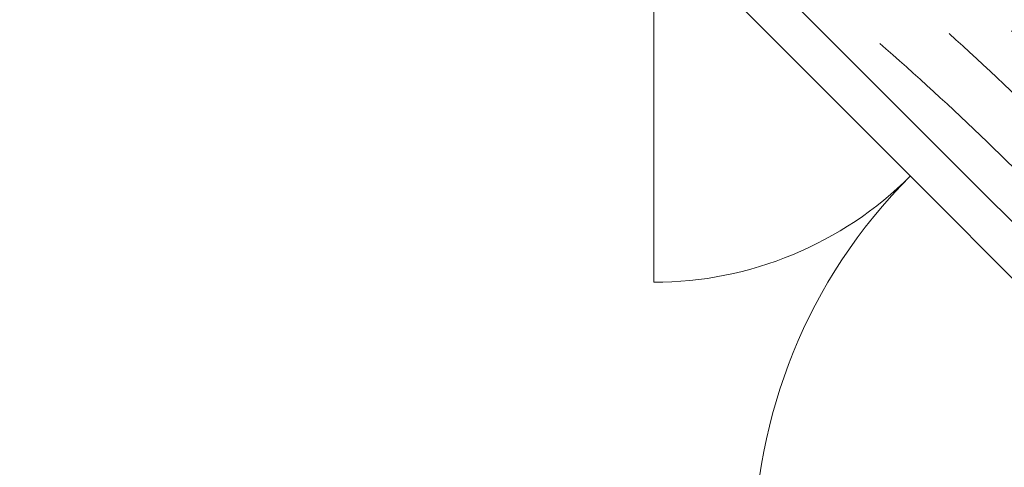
# Model space of a CAD drawing. Header units: metres. Extents: x -115250 to 1551995, y -140807 to 374743.
# Tile 100 of 205: x 113313 to 115160, y 77796 to 78635. Entities that reach past the tile are written whole.
import ezdxf

# ---------------------------------------------------------------- set-up
doc = ezdxf.new("R2010")
doc.units = ezdxf.units.M
doc.header["$LTSCALE"] = 100
doc.linetypes.add('0103aDVOJČERCHOVANÁ', pattern=[6.2, 3, -1, 0.1, -1, 0.1, -1])
doc.linetypes.add('{ Wide Dash }', pattern=[12, 4, -2, 4, -2])
for name, color, linetype, lineweight in [('010-pomocna', 30, 'Continuous', 15), ('910-dvere', 7, 'Continuous', 15), ('910-tenka', 4, 'Continuous', 15)]:
    doc.layers.add(name, color=color, linetype=linetype, lineweight=lineweight)

msp = doc.modelspace()

# ---------------------------------------------------------------- linework, layer by layer
at = {"layer": '010-pomocna', "color": 0, "linetype": '{ Wide Dash }', "flags": 128}
for points in [[(116926.7, 73944.3), (116926.7, 74409.3, 0.414216), (111276.5, 80059.5), (109626.7, 80059.5)], [(116826.7, 73944.3), (116826.7, 74409.3, 0.414216), (111276.5, 79959.5), (109626.7, 79959.5)]]:
    msp.add_lwpolyline(points, format="xyb", dxfattribs=at)
at = {"layer": '910-dvere', "color": 0, "linetype": 'Continuous'}
msp.add_lwpolyline([(114520.2, 78911.4), (114467.2, 78858.4), (115725.8, 77599.7), (115778.9, 77652.8)], close=True, dxfattribs=at)
msp.add_lwpolyline([(114502.5, 78823), (114502.5, 78143)], dxfattribs=at)
for centre, radius, start, end in [((114502.5, 78823), 680, 270, 315), ((115690.5, 77635.1), 1000, 135, 225)]:
    msp.add_arc(centre, radius, start, end, dxfattribs=at)
at = {"layer": '910-tenka', "color": 0, "linetype": '0103aDVOJČERCHOVANÁ', "flags": 128}
msp.add_lwpolyline([(117006.2, 74490.3, 0.410375), (111284.8, 80139.5), (109626.7, 80139.5)], format="xyb", dxfattribs=at)

doc.saveas('drawing.dxf')
